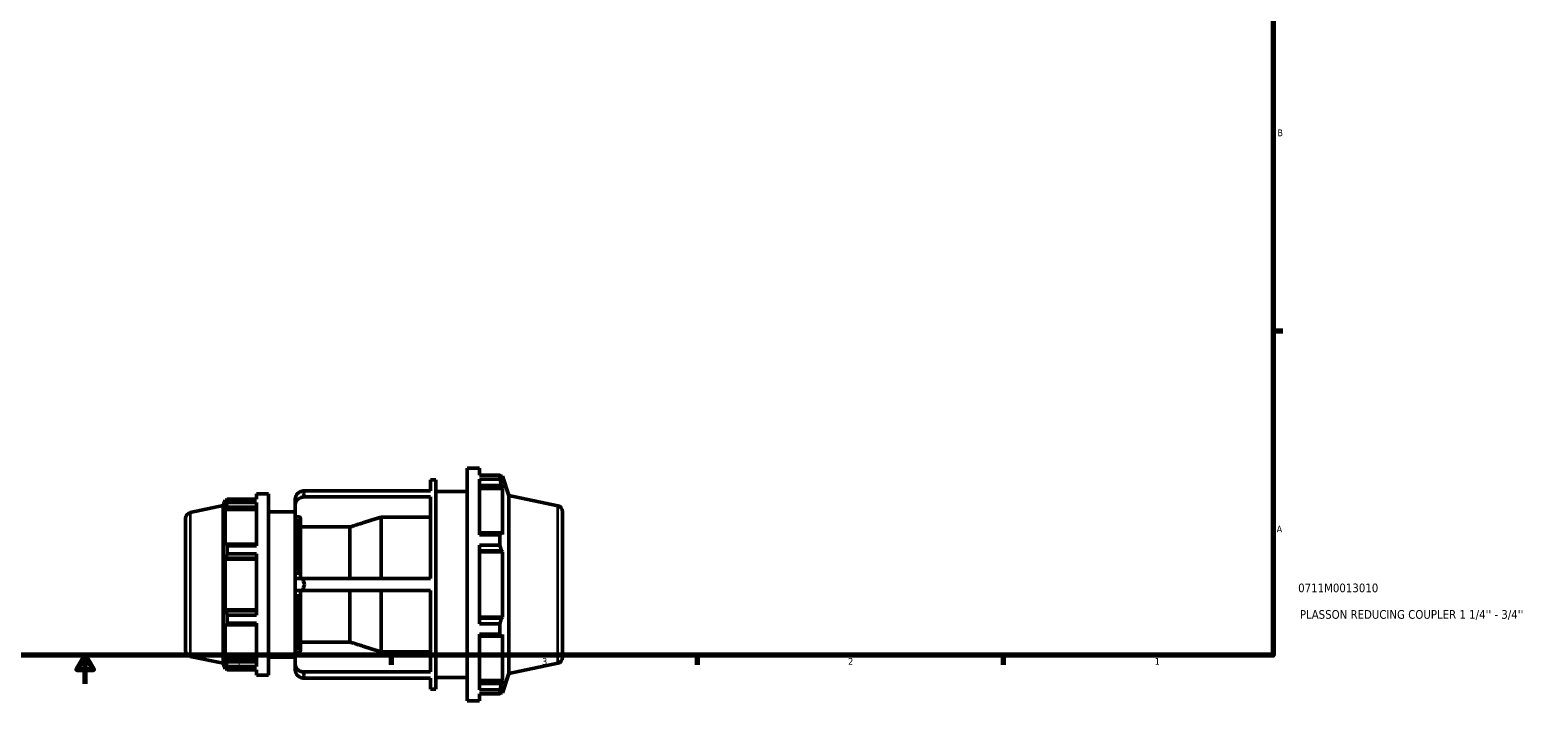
# Model space of a CAD drawing. Header units: inches. Extents: x -2.6 to 52, y -14.1 to 33.4.
# Tile 4 of 8: x 16.2 to 37.2, y 0.4 to 9.7. Entities that reach past the tile are written whole.
import ezdxf

# ---------------------------------------------------------------- set-up
doc = ezdxf.new("R2010")
doc.units = ezdxf.units.IN
doc.header["$MEASUREMENT"] = 0
for name, color, linetype, lineweight in [('Border (ANSI)', 7, 'Continuous', 70), ('Title (ANSI)', 7, 'Continuous', 50), ('Visible (ANSI)', 7, 'Continuous', 50), ('Visible Narrow (ANSI)', 7, 'Continuous', 35)]:
    doc.layers.add(name, color=color, linetype=linetype, lineweight=lineweight)
doc.styles.add('Note Text (ANSI)', font='tahoma.ttf')
doc.styles.add('Text Style29', font='tahoma.ttf')

# ---------------------------------------------------------------- blocks, each defined once
blk = doc.blocks.new('Borders Default Border')
at = {"layer": 'Border (ANSI)'}
for p, q in [((33.5, 5.5), (33.634, 5.5)), ((21.25, 1), (21.25, 0.866)), ((25.5, 1), (25.5, 0.866)), ((29.75, 1), (29.75, 0.866))]:
    blk.add_line(p, q, dxfattribs=at)
at = {"layer": 'Border (ANSI)', "flags": 128}
for points in [[(0.5, 1), (0.5, 21), (33.5, 21), (33.5, 1), (0.5, 1)], [(17, 0.6), (17, 1), (16.885, 0.8), (17.115, 0.8), (17, 1)]]:
    blk.add_lwpolyline(points, dxfattribs=at)
at = {"layer": 'Border (ANSI)', "color": 5, "true_color": 0x0000ff, "char_height": 0.0945, "attachment_point": 7, "style": 'Note Text (ANSI)'}
for s, insert in [('B', (33.558, 8.203)), ('A', (33.547, 2.703)), ('4', (19.092, 0.866)), ('3', (23.346, 0.864)), ('2', (27.596, 0.866)), ('1', (31.854, 0.866))]:
    blk.add_mtext(s, dxfattribs=dict(at, insert=insert))
blk = doc.blocks.new('Title Blocks ANSI - Large')
at = {"layer": 'Title (ANSI)', "color": 5, "true_color": 0x0000ff, "style": 'Text Style29'}
for tag, p in [('PART_NUMBER_001', (0.345, 0.873)), ('DESCRIPTION_001', (0.369, 0.505))]:
    blk.add_attdef(tag, p, '', height=0.12, dxfattribs=at)

msp = doc.modelspace()

# ---------------------------------------------------------------- linework, layer by layer
at = {"layer": 'Visible (ANSI)'}
for p, q in [((22.307, 0.365), (22.307, 3.595)), ((22.307, 3.595), (22.475, 3.595)), ((22.475, 3.5), (22.475, 3.595)), ((21.797, 3.279), (21.797, 3.434)), ((21.797, 3.434), (21.872, 3.434)), ((21.872, 0.527), (21.872, 3.434)), ((22.475, 3.5), (22.76, 3.5)), ((22.475, 2.668), (22.475, 3.442)), ((22.76, 3.442), (22.475, 3.442)), ((22.475, 3.356), (22.781, 3.356)), ((22.76, 3.442), (22.76, 3.5)), ((22.769, 3.482), (22.797, 3.482)), ((22.797, 3.413), (22.781, 3.459)), ((22.781, 3.356), (22.797, 3.313)), ((22.883, 3.217), (22.797, 3.482)), ((22.797, 3.413), (22.797, 3.482)), ((18.918, 3.075), (18.943, 3.152)), ((18.943, 3.152), (18.943, 3.098)), ((18.965, 3.152), (18.943, 3.152)), ((18.972, 3.166), (19.379, 3.166)), ((18.972, 3.12), (18.972, 3.166)), ((19.379, 3.24), (19.379, 3.166)), ((19.379, 3.24), (19.547, 3.24)), ((19.547, 3.24), (19.547, 0.72)), ((19.917, 3.169), (19.917, 3.085)), ((20.021, 3.279), (21.797, 3.279)), ((21.797, 3.195), (20.021, 3.195)), ((21.797, 2.064), (21.797, 3.195)), ((21.872, 3.272), (22.307, 3.272)), ((22.475, 3.313), (22.797, 3.313)), ((22.797, 2.674), (22.797, 3.313)), ((22.883, 0.744), (22.883, 3.217)), ((23.565, 3.072), (22.883, 3.217)), ((18.46, 2.978), (18.918, 3.075)), ((18.918, 0.886), (18.918, 3.075)), ((18.956, 3.134), (18.943, 3.098)), ((18.943, 3.02), (18.956, 3.053)), ((19.379, 3.02), (18.943, 3.02)), ((18.943, 3.02), (18.943, 2.521)), ((18.956, 3.053), (19.379, 3.053)), ((19.379, 3.12), (18.972, 3.12)), ((19.379, 3.12), (19.379, 2.517)), ((19.547, 2.988), (19.917, 2.988)), ((19.917, 3.085), (19.917, 2.895)), ((23.631, 2.991), (23.631, 0.97)), ((18.395, 1.064), (18.395, 2.896)), ((19.917, 2.064), (19.917, 2.895)), ((19.966, 2.918), (19.943, 2.918)), ((19.992, 2.895), (19.992, 2.064)), ((20.678, 2.779), (19.992, 2.779)), ((20.678, 2.064), (20.678, 2.779)), ((21.111, 2.064), (21.111, 2.915)), ((21.797, 2.915), (21.111, 2.915)), ((18.956, 2.539), (18.943, 2.521)), ((19.379, 2.539), (18.956, 2.539)), ((18.972, 2.517), (19.379, 2.517)), ((18.972, 2.407), (18.972, 2.517)), ((22.781, 2.696), (22.475, 2.696)), ((22.475, 2.668), (22.76, 2.668)), ((22.475, 1.433), (22.475, 2.527)), ((22.76, 2.527), (22.475, 2.527)), ((22.76, 2.527), (22.76, 2.668)), ((22.797, 2.674), (22.781, 2.696)), ((18.943, 2.333), (18.956, 2.344)), ((19.379, 2.333), (18.943, 2.333)), ((18.943, 2.333), (18.943, 1.628)), ((18.956, 2.344), (19.379, 2.344)), ((19.379, 2.407), (18.972, 2.407)), ((19.379, 2.407), (19.379, 1.554)), ((22.475, 2.447), (22.781, 2.447)), ((22.475, 2.432), (22.797, 2.432)), ((22.781, 2.447), (22.797, 2.432)), ((22.797, 1.529), (22.797, 2.432)), ((19.917, 2.064), (20.021, 2.064)), ((19.917, 2.064), (19.917, 1.896)), ((20.021, 1.896), (19.917, 1.896)), ((19.917, 1.066), (19.917, 1.896)), ((19.992, 1.896), (19.992, 1.066)), ((20.021, 2.064), (21.797, 2.064)), ((21.797, 1.896), (20.021, 1.896)), ((20.678, 1.181), (20.678, 1.896)), ((21.111, 1.046), (21.111, 1.896)), ((21.797, 0.766), (21.797, 1.896)), ((19.379, 1.628), (18.943, 1.628)), ((18.956, 1.617), (18.943, 1.628)), ((19.379, 1.617), (18.956, 1.617)), ((18.972, 1.554), (19.379, 1.554)), ((18.972, 1.444), (18.972, 1.554)), ((22.475, 1.529), (22.797, 1.529)), ((22.781, 1.514), (22.475, 1.514)), ((22.797, 1.529), (22.781, 1.514)), ((18.943, 1.439), (18.956, 1.422)), ((18.943, 1.439), (18.943, 0.941)), ((18.956, 1.422), (19.379, 1.422)), ((19.379, 1.444), (18.972, 1.444)), ((19.379, 1.444), (19.379, 0.84)), ((22.475, 1.433), (22.76, 1.433)), ((22.475, 0.519), (22.475, 1.292)), ((22.76, 1.292), (22.475, 1.292)), ((22.475, 1.264), (22.781, 1.264)), ((22.76, 1.292), (22.76, 1.433)), ((22.781, 1.264), (22.797, 1.287)), ((22.797, 0.648), (22.797, 1.287)), ((19.917, 1.066), (19.917, 0.875)), ((19.992, 1.181), (20.678, 1.181)), ((18.46, 0.983), (18.918, 0.886)), ((18.918, 0.886), (18.943, 0.809)), ((19.379, 0.941), (18.943, 0.941)), ((18.956, 0.907), (18.943, 0.941)), ((18.943, 0.863), (18.956, 0.827)), ((18.943, 0.863), (18.943, 0.809)), ((19.379, 0.907), (18.956, 0.907)), ((18.972, 0.84), (19.379, 0.84)), ((18.972, 0.795), (18.972, 0.84)), ((19.547, 0.972), (19.917, 0.972)), ((19.917, 0.875), (19.917, 0.791)), ((19.943, 1.043), (19.966, 1.043)), ((21.111, 1.046), (21.797, 1.046)), ((23.565, 0.889), (22.883, 0.744)), ((18.965, 0.809), (18.943, 0.809)), ((19.379, 0.795), (18.972, 0.795)), ((19.379, 0.795), (19.379, 0.72)), ((19.379, 0.72), (19.547, 0.72)), ((20.021, 0.766), (21.797, 0.766)), ((21.797, 0.682), (20.021, 0.682)), ((21.797, 0.527), (21.797, 0.682)), ((21.872, 0.688), (22.307, 0.688)), ((22.475, 0.648), (22.797, 0.648)), ((22.797, 0.648), (22.781, 0.605)), ((22.883, 0.744), (22.797, 0.478)), ((21.797, 0.527), (21.872, 0.527)), ((22.781, 0.605), (22.475, 0.605)), ((22.475, 0.519), (22.76, 0.519)), ((22.475, 0.365), (22.475, 0.461)), ((22.76, 0.461), (22.475, 0.461)), ((22.76, 0.461), (22.76, 0.519)), ((22.769, 0.478), (22.797, 0.478)), ((22.781, 0.502), (22.797, 0.548)), ((22.797, 0.478), (22.797, 0.548)), ((22.307, 0.365), (22.475, 0.365))]:
    msp.add_line(p, q, dxfattribs=at)
for centre, start, end in [((18.478, 2.896), 102, 180), ((23.548, 2.991), 0, 78), ((18.478, 1.064), 180, 258), ((23.548, 0.97), 282, 0)]:
    msp.add_arc(centre, 0.0829, start, end, dxfattribs=at)
for centre, start_param, end_param in [((20.046, 3.169), 4.906614, 6.283185), ((20.046, 3.085), 4.906614, 6.283185), ((20.046, 0.875), 0, 1.376571), ((20.046, 0.791), 0, 1.376571)]:
    msp.add_ellipse(centre, major_axis=(-0.129, 0), ratio=0.866025, start_param=start_param, end_param=end_param, dxfattribs=at)
for points, weights in [([(22.76, 3.5), (22.771, 3.479), (22.781, 3.459)], [1, 1.00318286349, 1.00555432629]), ([(22.781, 3.356), (22.771, 3.398), (22.76, 3.442)], [1.00555432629, 1.00318286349, 1]), ([(18.956, 3.134), (18.964, 3.15), (18.972, 3.166)], [1.00216968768, 1.00149311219, 1]), ([(18.972, 3.12), (18.964, 3.086), (18.956, 3.053)], [1, 1.00149311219, 1.00216968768]), ([(21.111, 2.915), (20.878, 2.842), (20.678, 2.779)], [1, 1.00277167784, 1]), ([(18.956, 2.539), (18.964, 2.528), (18.972, 2.517)], [1.00216968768, 1.00149311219, 1]), ([(22.76, 2.668), (22.771, 2.682), (22.781, 2.696)], [1, 1.00318286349, 1.00555432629]), ([(22.781, 2.447), (22.771, 2.486), (22.76, 2.527)], [1.00555432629, 1.00318286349, 1]), ([(18.972, 2.407), (18.964, 2.375), (18.956, 2.344)], [1, 1.00149311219, 1.00216968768]), ([(18.956, 1.617), (18.964, 1.586), (18.972, 1.554)], [1.00216968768, 1.00149311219, 1]), ([(22.76, 1.433), (22.771, 1.475), (22.781, 1.514)], [1, 1.00318286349, 1.00555432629]), ([(18.972, 1.444), (18.964, 1.433), (18.956, 1.422)], [1, 1.00149311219, 1.00216968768]), ([(22.781, 1.264), (22.771, 1.278), (22.76, 1.292)], [1.00555432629, 1.00318286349, 1]), ([(20.678, 1.181), (20.878, 1.119), (21.111, 1.046)], [1, 1.00277167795, 1]), ([(18.956, 0.907), (18.964, 0.875), (18.972, 0.84)], [1.00216968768, 1.00149311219, 1]), ([(18.972, 0.795), (18.964, 0.811), (18.956, 0.827)], [1, 1.00149311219, 1.00216968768]), ([(22.76, 0.519), (22.771, 0.563), (22.781, 0.605)], [1, 1.00318286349, 1.00555432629]), ([(22.781, 0.502), (22.771, 0.482), (22.76, 0.461)], [1.00555432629, 1.00318286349, 1])]:
    msp.add_rational_spline(points, weights, degree=2, dxfattribs=at)
for points in [[(20.046, 3.239), (20.038, 3.253), (20.03, 3.266), (20.021, 3.279)], [(20.021, 3.195), (20.03, 3.211), (20.038, 3.225), (20.046, 3.239)], [(20.046, 1.98), (20.038, 2.008), (20.03, 2.036), (20.021, 2.064)], [(20.021, 1.896), (20.03, 1.925), (20.038, 1.953), (20.046, 1.98)], [(20.046, 0.722), (20.038, 0.735), (20.03, 0.75), (20.021, 0.766)], [(20.021, 0.682), (20.03, 0.695), (20.038, 0.708), (20.046, 0.722)]]:
    msp.add_open_spline(points, degree=3, dxfattribs=at)
for points, knots in [([(19.943, 2.918), (19.94, 2.918), (19.936, 2.917), (19.93, 2.915), (19.927, 2.913), (19.922, 2.909), (19.92, 2.906), (19.918, 2.901), (19.917, 2.898), (19.917, 2.895)], [0, 0, 0, 0, 0.02463605, 0.02463605, 0.04930677, 0.04930677, 0.07402054, 0.07402054, 0.09877173, 0.09877173, 0.09877173, 0.09877173]), ([(19.992, 2.895), (19.992, 2.898), (19.991, 2.901), (19.988, 2.906), (19.986, 2.909), (19.982, 2.913), (19.979, 2.915), (19.973, 2.917), (19.969, 2.918), (19.966, 2.918)], [-0.09877173, -0.09877173, -0.09877173, -0.09877173, -0.07402054, -0.07402054, -0.04930677, -0.04930677, -0.02463605, -0.02463605, 0, 0, 0, 0]), ([(19.917, 1.066), (19.917, 1.063), (19.918, 1.06), (19.92, 1.054), (19.922, 1.052), (19.927, 1.048), (19.93, 1.046), (19.936, 1.044), (19.94, 1.043), (19.943, 1.043)], [-0.09877173, -0.09877173, -0.09877173, -0.09877173, -0.07402054, -0.07402054, -0.04930677, -0.04930677, -0.02463605, -0.02463605, 0, 0, 0, 0]), ([(19.966, 1.043), (19.969, 1.043), (19.973, 1.044), (19.979, 1.046), (19.982, 1.048), (19.986, 1.052), (19.988, 1.054), (19.991, 1.06), (19.992, 1.063), (19.992, 1.066)], [0, 0, 0, 0, 0.02463605, 0.02463605, 0.04930677, 0.04930677, 0.07402054, 0.07402054, 0.09877173, 0.09877173, 0.09877173, 0.09877173])]:
    msp.add_open_spline(points, degree=3, knots=knots, dxfattribs=at)
at = {"layer": 'Visible Narrow (ANSI)'}
for p, q in [((18.46, 2.965), (18.46, 0.995)), ((23.565, 0.902), (23.565, 3.058)), ((19.943, 2.888), (19.943, 2.115)), ((19.966, 2.115), (19.966, 2.888)), ((19.943, 1.846), (19.943, 1.073)), ((19.966, 1.073), (19.966, 1.846))]:
    msp.add_line(p, q, dxfattribs=at)

# ---------------------------------------------------------------- block references
msp.add_blockref('Borders Default Border', (0, 0))
msp.add_blockref('Title Blocks ANSI - Large', (33.5, 1)).add_auto_attribs({'PART_NUMBER_001': '0711M0013010', 'DESCRIPTION_001': "PLASSON REDUCING COUPLER 1 1/4'' - 3/4''"})

doc.saveas('drawing.dxf')
